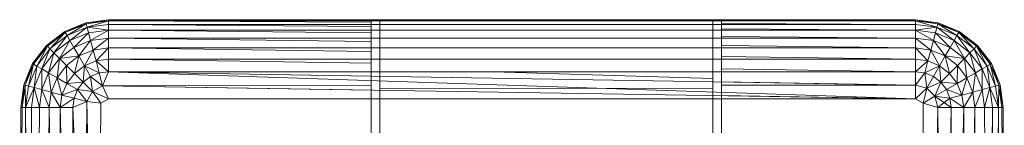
# Model space of a CAD drawing. Header units: metres. Extents: x 391.1 to 427.5, y 12.8 to 28.4.
# Tile 146 of 234: x 407.0118 to 407.1766, y 27.508 to 27.5256. Entities that reach past the tile are written whole.
import ezdxf

# ---------------------------------------------------------------- set-up
doc = ezdxf.new("R2010")
doc.units = ezdxf.units.M
doc.layers.add('A-DETL-____-MBND', color=7, linetype='Continuous', lineweight=18)

# ---------------------------------------------------------------- blocks, each defined once
blk = doc.blocks.new('Family - Inodor PA-152420-03_ENLLUMENAT_P0A')
at = {"layer": 'A-DETL-____-MBND', "color": 253, "true_color": 0xaaaaaa}
for p, q in [((0.56991, 0.40094), (0.57344, 0.40241)), ((0.56991, 0.40094), (0.57344, 0.40241)), ((0.56991, 0.40094), (0.57344, 0.40241)), ((0.57344, 0.40241), (0.56991, 0.40094)), ((0.57349, 0.40221), (0.56991, 0.40094)), ((0.57349, 0.40221), (0.56991, 0.40094)), ((0.57349, 0.40221), (0.57001, 0.40077)), ((0.57349, 0.40221), (0.57001, 0.40077)), ((0.57349, 0.40221), (0.57001, 0.40077)), ((0.57349, 0.40221), (0.57031, 0.40025)), ((0.57349, 0.40221), (0.57031, 0.40025)), ((0.57344, 0.40241), (0.57723, 0.40291)), ((0.57344, 0.40241), (0.57723, 0.40291)), ((0.57344, 0.40241), (0.57723, 0.40291)), ((0.57723, 0.40291), (0.57344, 0.40241)), ((0.57349, 0.40221), (0.57344, 0.40241)), ((0.57349, 0.40221), (0.57344, 0.40241)), ((0.57344, 0.40241), (0.57349, 0.40221)), ((0.57723, 0.40291), (0.57349, 0.40221)), ((0.57723, 0.40291), (0.57349, 0.40221)), ((0.57723, 0.40271), (0.57349, 0.40221)), ((0.57723, 0.40271), (0.57349, 0.40221)), ((0.57723, 0.40271), (0.57349, 0.40221)), ((0.57365, 0.40164), (0.57349, 0.40221)), ((0.57365, 0.40164), (0.57349, 0.40221)), ((0.57349, 0.40221), (0.57365, 0.40164)), ((0.57723, 0.40271), (0.57365, 0.40164)), ((0.57723, 0.40271), (0.57365, 0.40164)), ((0.57723, 0.40211), (0.57365, 0.40164)), ((0.57723, 0.40211), (0.57365, 0.40164)), ((0.57723, 0.40211), (0.57365, 0.40164)), ((0.57723, 0.40291), (0.71226, 0.40291)), ((0.57723, 0.40271), (0.57723, 0.40291)), ((0.57723, 0.40291), (0.71226, 0.40291)), ((0.57723, 0.40291), (0.71226, 0.40291)), ((0.71226, 0.40291), (0.57723, 0.40291)), ((0.62119, 0.40284), (0.57723, 0.40291)), ((0.57723, 0.40271), (0.57723, 0.40291)), ((0.62119, 0.40284), (0.57723, 0.40291)), ((0.57723, 0.40291), (0.57723, 0.40271)), ((0.71226, 0.40271), (0.57723, 0.40271)), ((0.57723, 0.40211), (0.57723, 0.40271)), ((0.62119, 0.40271), (0.57723, 0.40271)), ((0.62119, 0.40251), (0.57723, 0.40271)), ((0.57723, 0.40271), (0.62119, 0.40271)), ((0.57723, 0.40211), (0.57723, 0.40271)), ((0.62119, 0.40251), (0.57723, 0.40271)), ((0.57723, 0.40271), (0.57723, 0.40211)), ((0.71226, 0.40211), (0.57723, 0.40211)), ((0.57723, 0.40211), (0.57723, 0.40114)), ((0.62119, 0.40211), (0.57723, 0.40211)), ((0.62119, 0.40179), (0.57723, 0.40211)), ((0.57723, 0.40211), (0.62119, 0.40211)), ((0.57723, 0.40211), (0.57723, 0.40114)), ((0.57723, 0.40114), (0.57723, 0.40211)), ((0.62119, 0.40179), (0.57723, 0.40211)), ((0.62119, 0.4029), (0.67979, 0.4029)), ((0.62119, 0.4029), (0.62119, 0.40284)), ((0.62119, 0.40271), (0.62119, 0.40284)), ((0.62119, 0.40251), (0.62119, 0.40271)), ((0.62119, 0.40211), (0.62119, 0.40251)), ((0.62119, 0.40179), (0.62119, 0.40211)), ((0.62265, 0.40271), (0.62265, 0.40281)), ((0.62265, 0.40281), (0.62265, 0.33079)), ((0.62265, 0.40281), (0.67833, 0.40281)), ((0.62265, 0.40211), (0.62265, 0.40271)), ((0.67833, 0.40271), (0.62265, 0.40271)), ((0.62265, 0.40114), (0.62265, 0.40211)), ((0.67833, 0.40211), (0.62265, 0.40211)), ((0.67833, 0.33079), (0.67833, 0.40281)), ((0.67833, 0.40281), (0.67833, 0.40271)), ((0.67833, 0.40271), (0.67833, 0.40211)), ((0.67833, 0.40211), (0.67833, 0.40114)), ((0.67979, 0.4029), (0.67979, 0.40275)), ((0.71226, 0.40271), (0.67979, 0.40275)), ((0.67979, 0.40275), (0.71226, 0.40271)), ((0.67979, 0.40275), (0.67979, 0.40271)), ((0.71226, 0.40271), (0.67979, 0.40271)), ((0.67979, 0.40271), (0.71226, 0.40271)), ((0.67979, 0.40271), (0.67979, 0.40225)), ((0.67979, 0.40225), (0.71226, 0.40211)), ((0.67979, 0.40225), (0.71226, 0.40211)), ((0.67979, 0.40225), (0.67979, 0.40211)), ((0.71226, 0.40211), (0.67979, 0.40211)), ((0.67979, 0.40211), (0.71226, 0.40211)), ((0.67979, 0.40211), (0.67979, 0.40137)), ((0.71226, 0.40291), (0.71226, 0.40271)), ((0.71226, 0.40291), (0.71605, 0.40241)), ((0.71226, 0.40291), (0.71605, 0.40241)), ((0.71226, 0.40291), (0.71605, 0.40241)), ((0.71226, 0.40291), (0.71226, 0.40271)), ((0.71226, 0.40291), (0.716, 0.40221)), ((0.71226, 0.40291), (0.71226, 0.40271)), ((0.71226, 0.40291), (0.71605, 0.40241)), ((0.71226, 0.40291), (0.716, 0.40221)), ((0.716, 0.40221), (0.71226, 0.40271)), ((0.71226, 0.40271), (0.71226, 0.40211)), ((0.716, 0.40221), (0.71226, 0.40271)), ((0.71226, 0.40271), (0.71226, 0.40211)), ((0.71226, 0.40271), (0.716, 0.40221)), ((0.71226, 0.40271), (0.71584, 0.40164)), ((0.71226, 0.40271), (0.71584, 0.40164)), ((0.71226, 0.40271), (0.71226, 0.40211)), ((0.71584, 0.40164), (0.71226, 0.40211)), ((0.71226, 0.40211), (0.71226, 0.40114)), ((0.71584, 0.40164), (0.71226, 0.40211)), ((0.71226, 0.40211), (0.71226, 0.40114)), ((0.71226, 0.40211), (0.71584, 0.40164)), ((0.71226, 0.40211), (0.71226, 0.40114)), ((0.716, 0.40221), (0.71584, 0.40164)), ((0.716, 0.40221), (0.71584, 0.40164)), ((0.716, 0.40221), (0.71584, 0.40164)), ((0.71605, 0.40241), (0.716, 0.40221)), ((0.71605, 0.40241), (0.716, 0.40221)), ((0.71605, 0.40241), (0.716, 0.40221)), ((0.71948, 0.40077), (0.716, 0.40221)), ((0.71958, 0.40094), (0.716, 0.40221)), ((0.716, 0.40221), (0.71918, 0.40025)), ((0.716, 0.40221), (0.71958, 0.40094)), ((0.716, 0.40221), (0.71948, 0.40077)), ((0.716, 0.40221), (0.71948, 0.40077)), ((0.716, 0.40221), (0.71918, 0.40025)), ((0.71605, 0.40241), (0.71958, 0.40094)), ((0.71605, 0.40241), (0.71958, 0.40094)), ((0.71605, 0.40241), (0.71958, 0.40094)), ((0.71605, 0.40241), (0.71958, 0.40094)), ((0.56687, 0.39862), (0.56991, 0.40094)), ((0.56687, 0.39862), (0.56991, 0.40094)), ((0.56687, 0.39862), (0.56991, 0.40094)), ((0.56991, 0.40094), (0.56687, 0.39862)), ((0.57001, 0.40077), (0.56687, 0.39862)), ((0.57001, 0.40077), (0.56687, 0.39862)), ((0.57001, 0.40077), (0.56702, 0.39847)), ((0.57001, 0.40077), (0.56702, 0.39847)), ((0.57001, 0.40077), (0.56702, 0.39847)), ((0.57001, 0.40077), (0.56744, 0.39805)), ((0.57001, 0.40077), (0.56744, 0.39805)), ((0.57001, 0.40077), (0.56991, 0.40094)), ((0.57001, 0.40077), (0.56991, 0.40094)), ((0.56991, 0.40094), (0.57001, 0.40077)), ((0.57031, 0.40025), (0.57001, 0.40077)), ((0.57031, 0.40025), (0.57001, 0.40077)), ((0.57001, 0.40077), (0.57031, 0.40025)), ((0.57365, 0.40164), (0.57031, 0.40025)), ((0.57365, 0.40164), (0.57031, 0.40025)), ((0.57365, 0.40164), (0.57031, 0.40025)), ((0.57365, 0.40164), (0.57079, 0.39941)), ((0.57365, 0.40164), (0.57079, 0.39941)), ((0.5739, 0.4007), (0.57079, 0.39941)), ((0.5739, 0.4007), (0.57079, 0.39941)), ((0.5739, 0.4007), (0.57079, 0.39941)), ((0.5739, 0.4007), (0.57145, 0.39827)), ((0.5739, 0.4007), (0.57145, 0.39827)), ((0.5739, 0.4007), (0.57365, 0.40164)), ((0.57723, 0.40114), (0.57365, 0.40164)), ((0.57365, 0.40164), (0.57723, 0.40114)), ((0.57365, 0.40164), (0.5739, 0.4007)), ((0.57365, 0.40164), (0.5739, 0.4007)), ((0.57723, 0.40114), (0.5739, 0.4007)), ((0.57723, 0.40114), (0.5739, 0.4007)), ((0.57723, 0.40114), (0.5739, 0.4007)), ((0.57424, 0.39942), (0.5739, 0.4007)), ((0.57424, 0.39942), (0.5739, 0.4007)), ((0.5739, 0.4007), (0.57424, 0.39942)), ((0.57723, 0.40114), (0.57424, 0.39942)), ((0.57723, 0.40114), (0.57424, 0.39942)), ((0.71226, 0.40114), (0.57723, 0.40114)), ((0.57723, 0.39982), (0.57723, 0.40114)), ((0.62119, 0.40114), (0.57723, 0.40114)), ((0.62119, 0.40071), (0.57723, 0.40114)), ((0.57723, 0.40114), (0.62119, 0.40114)), ((0.57723, 0.39982), (0.57723, 0.40114)), ((0.62119, 0.40071), (0.57723, 0.40114)), ((0.57723, 0.40114), (0.57723, 0.39982)), ((0.62119, 0.40114), (0.62119, 0.40179)), ((0.62119, 0.40071), (0.62119, 0.40114)), ((0.62119, 0.39982), (0.62119, 0.40071)), ((0.62265, 0.39982), (0.62265, 0.40114)), ((0.67833, 0.40114), (0.62265, 0.40114)), ((0.67833, 0.40114), (0.67833, 0.39982)), ((0.67979, 0.40137), (0.71226, 0.40114)), ((0.67979, 0.40137), (0.71226, 0.40114)), ((0.67979, 0.40137), (0.67979, 0.40114)), ((0.71226, 0.40114), (0.67979, 0.40114)), ((0.67979, 0.40114), (0.71226, 0.40114)), ((0.67979, 0.40114), (0.67979, 0.40013)), ((0.71584, 0.40164), (0.71226, 0.40114)), ((0.71584, 0.40164), (0.71226, 0.40114)), ((0.71559, 0.4007), (0.71226, 0.40114)), ((0.71226, 0.40114), (0.71226, 0.39982)), ((0.71559, 0.4007), (0.71226, 0.40114)), ((0.71226, 0.40114), (0.71226, 0.39982)), ((0.71226, 0.40114), (0.71559, 0.4007)), ((0.71226, 0.40114), (0.71525, 0.39942)), ((0.71226, 0.40114), (0.71525, 0.39942)), ((0.71226, 0.40114), (0.71226, 0.39982)), ((0.71559, 0.4007), (0.71525, 0.39942)), ((0.71559, 0.4007), (0.71525, 0.39942)), ((0.71559, 0.4007), (0.71525, 0.39942)), ((0.71584, 0.40164), (0.71559, 0.4007)), ((0.71584, 0.40164), (0.71559, 0.4007)), ((0.71584, 0.40164), (0.71559, 0.4007)), ((0.7187, 0.39941), (0.71559, 0.4007)), ((0.7187, 0.39941), (0.71559, 0.4007)), ((0.71559, 0.4007), (0.71804, 0.39827)), ((0.71559, 0.4007), (0.7187, 0.39941)), ((0.71559, 0.4007), (0.71804, 0.39827)), ((0.71918, 0.40025), (0.71584, 0.40164)), ((0.71918, 0.40025), (0.71584, 0.40164)), ((0.71584, 0.40164), (0.7187, 0.39941)), ((0.71584, 0.40164), (0.71918, 0.40025)), ((0.71584, 0.40164), (0.7187, 0.39941)), ((0.71948, 0.40077), (0.71918, 0.40025)), ((0.71948, 0.40077), (0.71918, 0.40025)), ((0.71948, 0.40077), (0.71918, 0.40025)), ((0.71958, 0.40094), (0.71948, 0.40077)), ((0.71958, 0.40094), (0.71948, 0.40077)), ((0.71958, 0.40094), (0.71948, 0.40077)), ((0.72247, 0.39847), (0.71948, 0.40077)), ((0.72262, 0.39862), (0.71948, 0.40077)), ((0.71948, 0.40077), (0.72205, 0.39805)), ((0.71948, 0.40077), (0.72262, 0.39862)), ((0.71948, 0.40077), (0.72247, 0.39847)), ((0.71948, 0.40077), (0.72247, 0.39847)), ((0.71948, 0.40077), (0.72205, 0.39805)), ((0.71958, 0.40094), (0.72262, 0.39862)), ((0.71958, 0.40094), (0.72262, 0.39862)), ((0.71958, 0.40094), (0.72262, 0.39862)), ((0.71958, 0.40094), (0.72262, 0.39862)), ((0.57031, 0.40025), (0.56744, 0.39805)), ((0.57031, 0.40025), (0.56744, 0.39805)), ((0.57031, 0.40025), (0.56744, 0.39805)), ((0.57031, 0.40025), (0.56812, 0.39736)), ((0.57031, 0.40025), (0.56812, 0.39736)), ((0.57079, 0.39941), (0.56812, 0.39736)), ((0.57079, 0.39941), (0.56812, 0.39736)), ((0.57079, 0.39941), (0.56812, 0.39736)), ((0.57079, 0.39941), (0.56906, 0.39643)), ((0.57079, 0.39941), (0.56906, 0.39643)), ((0.57079, 0.39941), (0.57031, 0.40025)), ((0.57079, 0.39941), (0.57031, 0.40025)), ((0.57031, 0.40025), (0.57079, 0.39941)), ((0.57145, 0.39827), (0.57079, 0.39941)), ((0.57145, 0.39827), (0.57079, 0.39941)), ((0.57079, 0.39941), (0.57145, 0.39827)), ((0.57424, 0.39942), (0.57145, 0.39827)), ((0.57424, 0.39942), (0.57145, 0.39827)), ((0.57424, 0.39942), (0.57145, 0.39827)), ((0.57424, 0.39942), (0.57227, 0.39686)), ((0.57424, 0.39942), (0.57227, 0.39686)), ((0.57723, 0.39982), (0.57424, 0.39942)), ((0.57723, 0.39982), (0.57424, 0.39942)), ((0.57723, 0.39982), (0.57424, 0.39942)), ((0.57466, 0.39785), (0.57424, 0.39942)), ((0.57466, 0.39785), (0.57424, 0.39942)), ((0.57424, 0.39942), (0.57466, 0.39785)), ((0.57723, 0.39982), (0.57466, 0.39785)), ((0.57723, 0.39982), (0.57466, 0.39785)), ((0.71226, 0.39982), (0.57723, 0.39982)), ((0.57723, 0.39819), (0.57723, 0.39982)), ((0.62119, 0.39982), (0.57723, 0.39982)), ((0.62119, 0.39929), (0.57723, 0.39982)), ((0.57723, 0.39982), (0.62119, 0.39982)), ((0.57723, 0.39819), (0.57723, 0.39982)), ((0.62119, 0.39929), (0.57723, 0.39982)), ((0.57723, 0.39982), (0.57723, 0.39819)), ((0.62119, 0.39929), (0.62119, 0.39982)), ((0.62119, 0.39819), (0.62119, 0.39929)), ((0.62265, 0.39819), (0.62265, 0.39982)), ((0.67833, 0.39982), (0.62265, 0.39982)), ((0.67833, 0.39982), (0.67833, 0.39819)), ((0.67979, 0.40013), (0.71226, 0.39982)), ((0.67979, 0.40013), (0.71226, 0.39982)), ((0.67979, 0.40013), (0.67979, 0.39982)), ((0.71226, 0.39982), (0.67979, 0.39982)), ((0.67979, 0.39982), (0.71226, 0.39982)), ((0.67979, 0.39982), (0.67979, 0.39858)), ((0.71525, 0.39942), (0.71226, 0.39982)), ((0.71226, 0.39982), (0.71226, 0.39819)), ((0.71525, 0.39942), (0.71226, 0.39982)), ((0.71226, 0.39982), (0.71226, 0.39819)), ((0.71226, 0.39982), (0.71525, 0.39942)), ((0.71226, 0.39982), (0.71483, 0.39785)), ((0.71226, 0.39982), (0.71483, 0.39785)), ((0.71226, 0.39982), (0.71226, 0.39819)), ((0.71525, 0.39942), (0.71483, 0.39785)), ((0.71525, 0.39942), (0.71483, 0.39785)), ((0.71525, 0.39942), (0.71483, 0.39785)), ((0.71804, 0.39827), (0.71525, 0.39942)), ((0.71804, 0.39827), (0.71525, 0.39942)), ((0.71525, 0.39942), (0.71804, 0.39827)), ((0.71525, 0.39942), (0.71722, 0.39686)), ((0.71525, 0.39942), (0.71722, 0.39686)), ((0.7187, 0.39941), (0.71804, 0.39827)), ((0.7187, 0.39941), (0.71804, 0.39827)), ((0.7187, 0.39941), (0.71804, 0.39827)), ((0.71918, 0.40025), (0.7187, 0.39941)), ((0.71918, 0.40025), (0.7187, 0.39941)), ((0.71918, 0.40025), (0.7187, 0.39941)), ((0.72136, 0.39736), (0.7187, 0.39941)), ((0.72136, 0.39736), (0.7187, 0.39941)), ((0.7187, 0.39941), (0.72043, 0.39643)), ((0.7187, 0.39941), (0.72136, 0.39736)), ((0.7187, 0.39941), (0.72043, 0.39643)), ((0.72205, 0.39805), (0.71918, 0.40025)), ((0.72205, 0.39805), (0.71918, 0.40025)), ((0.71918, 0.40025), (0.72136, 0.39736)), ((0.71918, 0.40025), (0.72205, 0.39805)), ((0.71918, 0.40025), (0.72136, 0.39736)), ((0.56455, 0.39558), (0.56687, 0.39862)), ((0.56455, 0.39558), (0.56687, 0.39862)), ((0.56455, 0.39558), (0.56687, 0.39862)), ((0.56687, 0.39862), (0.56455, 0.39558)), ((0.56687, 0.39862), (0.56472, 0.39548)), ((0.56687, 0.39862), (0.56472, 0.39548)), ((0.56702, 0.39847), (0.56472, 0.39548)), ((0.56702, 0.39847), (0.56472, 0.39548)), ((0.56702, 0.39847), (0.56472, 0.39548)), ((0.56702, 0.39847), (0.56524, 0.39518)), ((0.56702, 0.39847), (0.56524, 0.39518)), ((0.56744, 0.39805), (0.56524, 0.39518)), ((0.56744, 0.39805), (0.56524, 0.39518)), ((0.56744, 0.39805), (0.56524, 0.39518)), ((0.56744, 0.39805), (0.56608, 0.3947)), ((0.56744, 0.39805), (0.56608, 0.3947)), ((0.56812, 0.39736), (0.56608, 0.3947)), ((0.56812, 0.39736), (0.56608, 0.3947)), ((0.56812, 0.39736), (0.56608, 0.3947)), ((0.56702, 0.39847), (0.56687, 0.39862)), ((0.56702, 0.39847), (0.56687, 0.39862)), ((0.56687, 0.39862), (0.56702, 0.39847)), ((0.56744, 0.39805), (0.56702, 0.39847)), ((0.56744, 0.39805), (0.56702, 0.39847)), ((0.56702, 0.39847), (0.56744, 0.39805)), ((0.56812, 0.39736), (0.56722, 0.39404)), ((0.56812, 0.39736), (0.56722, 0.39404)), ((0.56812, 0.39736), (0.56744, 0.39805)), ((0.56812, 0.39736), (0.56744, 0.39805)), ((0.56744, 0.39805), (0.56812, 0.39736)), ((0.56906, 0.39643), (0.56812, 0.39736)), ((0.56906, 0.39643), (0.56812, 0.39736)), ((0.56812, 0.39736), (0.56906, 0.39643)), ((0.57145, 0.39827), (0.56906, 0.39643)), ((0.57145, 0.39827), (0.56906, 0.39643)), ((0.57145, 0.39827), (0.56906, 0.39643)), ((0.57227, 0.39686), (0.57145, 0.39827)), ((0.57227, 0.39686), (0.57145, 0.39827)), ((0.57145, 0.39827), (0.57227, 0.39686)), ((0.57466, 0.39785), (0.57227, 0.39686)), ((0.57466, 0.39785), (0.57227, 0.39686)), ((0.57466, 0.39785), (0.57227, 0.39686)), ((0.57466, 0.39785), (0.57321, 0.39523)), ((0.57466, 0.39785), (0.57321, 0.39523)), ((0.57723, 0.39819), (0.57466, 0.39785)), ((0.57723, 0.39819), (0.57466, 0.39785)), ((0.57723, 0.39819), (0.57466, 0.39785)), ((0.57515, 0.39603), (0.57466, 0.39785)), ((0.57515, 0.39603), (0.57466, 0.39785)), ((0.57466, 0.39785), (0.57515, 0.39603)), ((0.57723, 0.39819), (0.57515, 0.39603)), ((0.57723, 0.39819), (0.57515, 0.39603)), ((0.71226, 0.39819), (0.57723, 0.39819)), ((0.57723, 0.39631), (0.57723, 0.39819)), ((0.62119, 0.39819), (0.57723, 0.39819)), ((0.62119, 0.39758), (0.57723, 0.39819)), ((0.57723, 0.39819), (0.62119, 0.39819)), ((0.57723, 0.39631), (0.57723, 0.39819)), ((0.62119, 0.39758), (0.57723, 0.39819)), ((0.57723, 0.39819), (0.57723, 0.39631)), ((0.62119, 0.39758), (0.62119, 0.39819)), ((0.62119, 0.39631), (0.62119, 0.39758)), ((0.62265, 0.39631), (0.62265, 0.39819)), ((0.67833, 0.39819), (0.62265, 0.39819)), ((0.67833, 0.39819), (0.67833, 0.39631)), ((0.67979, 0.39858), (0.71226, 0.39819)), ((0.67979, 0.39858), (0.71226, 0.39819)), ((0.67979, 0.39858), (0.67979, 0.39819)), ((0.71226, 0.39819), (0.67979, 0.39819)), ((0.67979, 0.39819), (0.71226, 0.39819)), ((0.67979, 0.39819), (0.67979, 0.39676)), ((0.71483, 0.39785), (0.71226, 0.39819)), ((0.71226, 0.39819), (0.71226, 0.39631)), ((0.71483, 0.39785), (0.71226, 0.39819)), ((0.71226, 0.39819), (0.71226, 0.39631)), ((0.71226, 0.39819), (0.71483, 0.39785)), ((0.71226, 0.39819), (0.71434, 0.39603)), ((0.71226, 0.39819), (0.71434, 0.39603)), ((0.71226, 0.39819), (0.71226, 0.39631)), ((0.71483, 0.39785), (0.71434, 0.39603)), ((0.71483, 0.39785), (0.71434, 0.39603)), ((0.71483, 0.39785), (0.71434, 0.39603)), ((0.71722, 0.39686), (0.71483, 0.39785)), ((0.71722, 0.39686), (0.71483, 0.39785)), ((0.71483, 0.39785), (0.71722, 0.39686)), ((0.71483, 0.39785), (0.71628, 0.39523)), ((0.71483, 0.39785), (0.71628, 0.39523)), ((0.71804, 0.39827), (0.71722, 0.39686)), ((0.71804, 0.39827), (0.71722, 0.39686)), ((0.71804, 0.39827), (0.71722, 0.39686)), ((0.72043, 0.39643), (0.71804, 0.39827)), ((0.72043, 0.39643), (0.71804, 0.39827)), ((0.71804, 0.39827), (0.72043, 0.39643)), ((0.72136, 0.39736), (0.72043, 0.39643)), ((0.72136, 0.39736), (0.72043, 0.39643)), ((0.72136, 0.39736), (0.72043, 0.39643)), ((0.72205, 0.39805), (0.72136, 0.39736)), ((0.72205, 0.39805), (0.72136, 0.39736)), ((0.72205, 0.39805), (0.72136, 0.39736)), ((0.72341, 0.3947), (0.72136, 0.39736)), ((0.72341, 0.3947), (0.72136, 0.39736)), ((0.72136, 0.39736), (0.72227, 0.39404)), ((0.72136, 0.39736), (0.72341, 0.3947)), ((0.72136, 0.39736), (0.72227, 0.39404)), ((0.72247, 0.39847), (0.72205, 0.39805)), ((0.72247, 0.39847), (0.72205, 0.39805)), ((0.72247, 0.39847), (0.72205, 0.39805)), ((0.72425, 0.39518), (0.72205, 0.39805)), ((0.72425, 0.39518), (0.72205, 0.39805)), ((0.72205, 0.39805), (0.72341, 0.3947)), ((0.72205, 0.39805), (0.72425, 0.39518)), ((0.72205, 0.39805), (0.72341, 0.3947)), ((0.72262, 0.39862), (0.72247, 0.39847)), ((0.72262, 0.39862), (0.72247, 0.39847)), ((0.72262, 0.39862), (0.72247, 0.39847)), ((0.72477, 0.39548), (0.72247, 0.39847)), ((0.72477, 0.39548), (0.72247, 0.39847)), ((0.72247, 0.39847), (0.72425, 0.39518)), ((0.72247, 0.39847), (0.72477, 0.39548)), ((0.72247, 0.39847), (0.72425, 0.39518)), ((0.72262, 0.39862), (0.72494, 0.39558)), ((0.72262, 0.39862), (0.72494, 0.39558)), ((0.72262, 0.39862), (0.72494, 0.39558)), ((0.72262, 0.39862), (0.72477, 0.39548)), ((0.72262, 0.39862), (0.72494, 0.39558)), ((0.72262, 0.39862), (0.72477, 0.39548)), ((0.56308, 0.39205), (0.56455, 0.39558)), ((0.56308, 0.39205), (0.56455, 0.39558)), ((0.56308, 0.39205), (0.56455, 0.39558)), ((0.56455, 0.39558), (0.56308, 0.39205)), ((0.56455, 0.39558), (0.56328, 0.392)), ((0.56455, 0.39558), (0.56328, 0.392)), ((0.56472, 0.39548), (0.56328, 0.392)), ((0.56472, 0.39548), (0.56328, 0.392)), ((0.56472, 0.39548), (0.56328, 0.392)), ((0.56472, 0.39548), (0.56385, 0.39184)), ((0.56472, 0.39548), (0.56385, 0.39184)), ((0.56472, 0.39548), (0.56455, 0.39558)), ((0.56472, 0.39548), (0.56455, 0.39558)), ((0.56455, 0.39558), (0.56472, 0.39548)), ((0.56524, 0.39518), (0.56472, 0.39548)), ((0.56524, 0.39518), (0.56472, 0.39548)), ((0.56472, 0.39548), (0.56524, 0.39518)), ((0.56906, 0.39643), (0.56722, 0.39404)), ((0.56906, 0.39643), (0.56722, 0.39404)), ((0.56906, 0.39643), (0.56722, 0.39404)), ((0.56906, 0.39643), (0.56863, 0.39322)), ((0.56906, 0.39643), (0.56863, 0.39322)), ((0.57227, 0.39686), (0.56906, 0.39643)), ((0.57227, 0.39686), (0.56906, 0.39643)), ((0.57021, 0.39528), (0.56906, 0.39643)), ((0.57021, 0.39528), (0.56906, 0.39643)), ((0.56906, 0.39643), (0.57021, 0.39528)), ((0.57227, 0.39686), (0.57021, 0.39528)), ((0.57227, 0.39686), (0.57021, 0.39528)), ((0.57227, 0.39686), (0.57021, 0.39528)), ((0.57227, 0.39686), (0.57154, 0.39395)), ((0.57227, 0.39686), (0.57154, 0.39395)), ((0.57321, 0.39523), (0.57227, 0.39686)), ((0.57321, 0.39523), (0.57227, 0.39686)), ((0.57227, 0.39686), (0.57321, 0.39523)), ((0.57515, 0.39603), (0.57321, 0.39523)), ((0.57515, 0.39603), (0.57321, 0.39523)), ((0.57515, 0.39603), (0.57321, 0.39523)), ((0.57723, 0.39631), (0.57515, 0.39603)), ((0.57723, 0.39631), (0.57515, 0.39603)), ((0.57723, 0.39631), (0.57515, 0.39603)), ((0.57515, 0.39603), (0.57569, 0.39402)), ((0.57723, 0.39423), (0.57515, 0.39603)), ((0.57515, 0.39603), (0.57569, 0.39402)), ((0.57515, 0.39603), (0.57723, 0.39423)), ((0.57515, 0.39603), (0.57569, 0.39402)), ((0.71226, 0.39631), (0.57723, 0.39631)), ((0.57723, 0.39631), (0.57723, 0.39423)), ((0.62119, 0.39631), (0.57723, 0.39631)), ((0.62119, 0.39563), (0.57723, 0.39631)), ((0.57723, 0.39631), (0.62119, 0.39631)), ((0.57723, 0.39631), (0.57723, 0.39423)), ((0.57723, 0.39423), (0.57723, 0.39631)), ((0.62119, 0.39563), (0.57723, 0.39631)), ((0.62119, 0.39563), (0.62119, 0.39631)), ((0.62119, 0.39423), (0.62119, 0.39563)), ((0.62265, 0.39424), (0.62265, 0.39631)), ((0.67833, 0.39631), (0.62265, 0.39631)), ((0.67833, 0.39631), (0.67833, 0.39423)), ((0.67979, 0.39676), (0.71226, 0.39631)), ((0.67979, 0.39676), (0.71226, 0.39631)), ((0.67979, 0.39676), (0.67979, 0.39631)), ((0.71226, 0.39631), (0.67979, 0.39631)), ((0.67979, 0.39631), (0.71226, 0.39631)), ((0.67979, 0.39631), (0.67979, 0.39473)), ((0.71434, 0.39603), (0.71226, 0.39631)), ((0.71226, 0.39631), (0.71226, 0.39423)), ((0.71434, 0.39603), (0.71226, 0.39631)), ((0.71226, 0.39631), (0.71226, 0.39423)), ((0.71226, 0.39631), (0.71434, 0.39603)), ((0.71226, 0.39631), (0.71226, 0.39423)), ((0.71434, 0.39603), (0.71226, 0.39423)), ((0.71434, 0.39603), (0.71226, 0.39423)), ((0.7138, 0.39402), (0.71434, 0.39603)), ((0.71434, 0.39603), (0.7138, 0.39402)), ((0.71434, 0.39603), (0.7138, 0.39402)), ((0.71628, 0.39523), (0.71434, 0.39603)), ((0.71628, 0.39523), (0.71434, 0.39603)), ((0.71434, 0.39603), (0.71628, 0.39523)), ((0.71722, 0.39686), (0.71628, 0.39523)), ((0.71722, 0.39686), (0.71628, 0.39523)), ((0.71722, 0.39686), (0.71628, 0.39523)), ((0.71928, 0.39528), (0.71722, 0.39686)), ((0.72043, 0.39643), (0.71722, 0.39686)), ((0.71722, 0.39686), (0.72043, 0.39643)), ((0.71722, 0.39686), (0.71928, 0.39528)), ((0.71722, 0.39686), (0.71928, 0.39528)), ((0.71722, 0.39686), (0.71795, 0.39395)), ((0.71722, 0.39686), (0.71795, 0.39395)), ((0.72043, 0.39643), (0.71928, 0.39528)), ((0.72043, 0.39643), (0.71928, 0.39528)), ((0.72043, 0.39643), (0.71928, 0.39528)), ((0.72227, 0.39404), (0.72043, 0.39643)), ((0.72227, 0.39404), (0.72043, 0.39643)), ((0.72043, 0.39643), (0.72086, 0.39322)), ((0.72043, 0.39643), (0.72227, 0.39404)), ((0.72043, 0.39643), (0.72086, 0.39322)), ((0.72477, 0.39548), (0.72425, 0.39518)), ((0.72477, 0.39548), (0.72425, 0.39518)), ((0.72477, 0.39548), (0.72425, 0.39518)), ((0.72494, 0.39558), (0.72477, 0.39548)), ((0.72494, 0.39558), (0.72477, 0.39548)), ((0.72494, 0.39558), (0.72477, 0.39548)), ((0.72621, 0.392), (0.72477, 0.39548)), ((0.72621, 0.392), (0.72477, 0.39548)), ((0.72477, 0.39548), (0.72564, 0.39184)), ((0.72477, 0.39548), (0.72621, 0.392)), ((0.72477, 0.39548), (0.72564, 0.39184)), ((0.72494, 0.39558), (0.72641, 0.39205)), ((0.72494, 0.39558), (0.72641, 0.39205)), ((0.72494, 0.39558), (0.72641, 0.39205)), ((0.72494, 0.39558), (0.72621, 0.392)), ((0.72494, 0.39558), (0.72641, 0.39205)), ((0.72494, 0.39558), (0.72621, 0.392)), ((0.56524, 0.39518), (0.56385, 0.39184)), ((0.56524, 0.39518), (0.56385, 0.39184)), ((0.56524, 0.39518), (0.56385, 0.39184)), ((0.56524, 0.39518), (0.56479, 0.39159)), ((0.56524, 0.39518), (0.56479, 0.39159)), ((0.56608, 0.3947), (0.56479, 0.39159)), ((0.56608, 0.3947), (0.56479, 0.39159)), ((0.56608, 0.3947), (0.56479, 0.39159)), ((0.56608, 0.3947), (0.56524, 0.39518)), ((0.56608, 0.3947), (0.56524, 0.39518)), ((0.56524, 0.39518), (0.56608, 0.3947)), ((0.56608, 0.3947), (0.56607, 0.39125)), ((0.56608, 0.3947), (0.56607, 0.39125)), ((0.56722, 0.39404), (0.56607, 0.39125)), ((0.56722, 0.39404), (0.56607, 0.39125)), ((0.56722, 0.39404), (0.56607, 0.39125)), ((0.56722, 0.39404), (0.56608, 0.3947)), ((0.56722, 0.39404), (0.56608, 0.3947)), ((0.56608, 0.3947), (0.56722, 0.39404)), ((0.56863, 0.39322), (0.56722, 0.39404)), ((0.56863, 0.39322), (0.56722, 0.39404)), ((0.56722, 0.39404), (0.56863, 0.39322)), ((0.56722, 0.39404), (0.56764, 0.39083)), ((0.56722, 0.39404), (0.56764, 0.39083)), ((0.57021, 0.39528), (0.56863, 0.39322)), ((0.57021, 0.39528), (0.56863, 0.39322)), ((0.57021, 0.39528), (0.56863, 0.39322)), ((0.57154, 0.39395), (0.57021, 0.39528)), ((0.57154, 0.39395), (0.57021, 0.39528)), ((0.57021, 0.39528), (0.57154, 0.39395)), ((0.57021, 0.39528), (0.57026, 0.39228)), ((0.57021, 0.39528), (0.57026, 0.39228)), ((0.57154, 0.39395), (0.57026, 0.39228)), ((0.57154, 0.39395), (0.57026, 0.39228)), ((0.57154, 0.39395), (0.57026, 0.39228)), ((0.57321, 0.39523), (0.57154, 0.39395)), ((0.57321, 0.39523), (0.57154, 0.39395)), ((0.57321, 0.39523), (0.57154, 0.39395)), ((0.57301, 0.39248), (0.57154, 0.39395)), ((0.57301, 0.39248), (0.57154, 0.39395)), ((0.57154, 0.39395), (0.57301, 0.39248)), ((0.57321, 0.39523), (0.57301, 0.39248)), ((0.57321, 0.39523), (0.57301, 0.39248)), ((0.57425, 0.39343), (0.57321, 0.39523)), ((0.57569, 0.39402), (0.57321, 0.39523)), ((0.57321, 0.39523), (0.57569, 0.39402)), ((0.57321, 0.39523), (0.57425, 0.39343)), ((0.57321, 0.39523), (0.57425, 0.39343)), ((0.57569, 0.39402), (0.57425, 0.39343)), ((0.57569, 0.39402), (0.57425, 0.39343)), ((0.57569, 0.39402), (0.57425, 0.39343)), ((0.57723, 0.39423), (0.57569, 0.39402)), ((0.57723, 0.39423), (0.57569, 0.39402)), ((0.57723, 0.39423), (0.57569, 0.39402)), ((0.57626, 0.39188), (0.57569, 0.39402)), ((0.57626, 0.39188), (0.57569, 0.39402)), ((0.57569, 0.39402), (0.57626, 0.39188)), ((0.57723, 0.39423), (0.57626, 0.39188)), ((0.57723, 0.39423), (0.57626, 0.39188)), ((0.57626, 0.39188), (0.57723, 0.39423)), ((0.71226, 0.39423), (0.57723, 0.39423)), ((0.71226, 0.39201), (0.57723, 0.39423)), ((0.71226, 0.38973), (0.57723, 0.39423)), ((0.62119, 0.39423), (0.57723, 0.39423)), ((0.62119, 0.3935), (0.57723, 0.39423)), ((0.57723, 0.39423), (0.62119, 0.39423)), ((0.62119, 0.3935), (0.57723, 0.39423)), ((0.62119, 0.3935), (0.62119, 0.39423)), ((0.62265, 0.39149), (0.62265, 0.39424)), ((0.64166, 0.39423), (0.62265, 0.39424)), ((0.67833, 0.39307), (0.64166, 0.39423)), ((0.67833, 0.39423), (0.64166, 0.39423)), ((0.67833, 0.39423), (0.67833, 0.39307)), ((0.67979, 0.39473), (0.71226, 0.39423)), ((0.67979, 0.39473), (0.71226, 0.39423)), ((0.67979, 0.39473), (0.67979, 0.39423)), ((0.71226, 0.39423), (0.67979, 0.39423)), ((0.67979, 0.39423), (0.71226, 0.39423)), ((0.67979, 0.39423), (0.67979, 0.39254)), ((0.7138, 0.39402), (0.71226, 0.39423)), ((0.71226, 0.39423), (0.71226, 0.39201)), ((0.7138, 0.39402), (0.71226, 0.39423)), ((0.71226, 0.39423), (0.71226, 0.39201)), ((0.71226, 0.39423), (0.7138, 0.39402)), ((0.71226, 0.39423), (0.71226, 0.39201)), ((0.7138, 0.39402), (0.71226, 0.39201)), ((0.7138, 0.39402), (0.71226, 0.39201)), ((0.7138, 0.39402), (0.71226, 0.39201)), ((0.71628, 0.39523), (0.7138, 0.39402)), ((0.71628, 0.39523), (0.7138, 0.39402)), ((0.71524, 0.39343), (0.7138, 0.39402)), ((0.71413, 0.39151), (0.7138, 0.39402)), ((0.71524, 0.39343), (0.7138, 0.39402)), ((0.7138, 0.39402), (0.71524, 0.39343)), ((0.7138, 0.39402), (0.71413, 0.39151)), ((0.7138, 0.39402), (0.71413, 0.39151)), ((0.71628, 0.39523), (0.71524, 0.39343)), ((0.71628, 0.39523), (0.71524, 0.39343)), ((0.71628, 0.39523), (0.71524, 0.39343)), ((0.71795, 0.39395), (0.71628, 0.39523)), ((0.71795, 0.39395), (0.71628, 0.39523)), ((0.71628, 0.39523), (0.71795, 0.39395)), ((0.71628, 0.39523), (0.71648, 0.39248)), ((0.71628, 0.39523), (0.71648, 0.39248)), ((0.71795, 0.39395), (0.71648, 0.39248)), ((0.71795, 0.39395), (0.71648, 0.39248)), ((0.71795, 0.39395), (0.71648, 0.39248)), ((0.71928, 0.39528), (0.71795, 0.39395)), ((0.71928, 0.39528), (0.71795, 0.39395)), ((0.71928, 0.39528), (0.71795, 0.39395)), ((0.71923, 0.39228), (0.71795, 0.39395)), ((0.71923, 0.39228), (0.71795, 0.39395)), ((0.71795, 0.39395), (0.71923, 0.39228)), ((0.71928, 0.39528), (0.71923, 0.39228)), ((0.71928, 0.39528), (0.71923, 0.39228)), ((0.72086, 0.39322), (0.71928, 0.39528)), ((0.72086, 0.39322), (0.71928, 0.39528)), ((0.71928, 0.39528), (0.72086, 0.39322)), ((0.72227, 0.39404), (0.72086, 0.39322)), ((0.72227, 0.39404), (0.72086, 0.39322)), ((0.72227, 0.39404), (0.72086, 0.39322)), ((0.72227, 0.39404), (0.72185, 0.39083)), ((0.72227, 0.39404), (0.72185, 0.39083)), ((0.72341, 0.3947), (0.72227, 0.39404)), ((0.72341, 0.3947), (0.72227, 0.39404)), ((0.72341, 0.3947), (0.72227, 0.39404)), ((0.72342, 0.39125), (0.72227, 0.39404)), ((0.72342, 0.39125), (0.72227, 0.39404)), ((0.72227, 0.39404), (0.72342, 0.39125)), ((0.72425, 0.39518), (0.72341, 0.3947)), ((0.72425, 0.39518), (0.72341, 0.3947)), ((0.72425, 0.39518), (0.72341, 0.3947)), ((0.7247, 0.39159), (0.72341, 0.3947)), ((0.7247, 0.39159), (0.72341, 0.3947)), ((0.72341, 0.3947), (0.72342, 0.39125)), ((0.72341, 0.3947), (0.7247, 0.39159)), ((0.72341, 0.3947), (0.72342, 0.39125)), ((0.72564, 0.39184), (0.72425, 0.39518)), ((0.72564, 0.39184), (0.72425, 0.39518)), ((0.72425, 0.39518), (0.7247, 0.39159)), ((0.72425, 0.39518), (0.72564, 0.39184)), ((0.72425, 0.39518), (0.7247, 0.39159)), ((0.56258, 0.38826), (0.56308, 0.39205)), ((0.56258, 0.38826), (0.56308, 0.39205)), ((0.56258, 0.38826), (0.56308, 0.39205)), ((0.56308, 0.39205), (0.56258, 0.38826)), ((0.56308, 0.39205), (0.56278, 0.38826)), ((0.56308, 0.39205), (0.56278, 0.38826)), ((0.56328, 0.392), (0.56308, 0.39205)), ((0.56328, 0.392), (0.56308, 0.39205)), ((0.56308, 0.39205), (0.56328, 0.392)), ((0.56863, 0.39322), (0.56764, 0.39083)), ((0.56863, 0.39322), (0.56764, 0.39083)), ((0.56863, 0.39322), (0.56764, 0.39083)), ((0.57026, 0.39228), (0.56863, 0.39322)), ((0.57026, 0.39228), (0.56863, 0.39322)), ((0.56863, 0.39322), (0.57026, 0.39228)), ((0.56863, 0.39322), (0.56946, 0.39034)), ((0.56863, 0.39322), (0.56946, 0.39034)), ((0.57026, 0.39228), (0.56946, 0.39034)), ((0.57026, 0.39228), (0.56946, 0.39034)), ((0.57026, 0.39228), (0.56946, 0.39034)), ((0.57301, 0.39248), (0.57026, 0.39228)), ((0.57301, 0.39248), (0.57026, 0.39228)), ((0.57206, 0.39124), (0.57026, 0.39228)), ((0.57206, 0.39124), (0.57026, 0.39228)), ((0.57026, 0.39228), (0.57206, 0.39124)), ((0.57301, 0.39248), (0.57206, 0.39124)), ((0.57301, 0.39248), (0.57206, 0.39124)), ((0.57301, 0.39248), (0.57206, 0.39124)), ((0.57425, 0.39343), (0.57301, 0.39248)), ((0.57425, 0.39343), (0.57301, 0.39248)), ((0.57425, 0.39343), (0.57301, 0.39248)), ((0.57458, 0.39091), (0.57301, 0.39248)), ((0.57458, 0.39091), (0.57301, 0.39248)), ((0.57301, 0.39248), (0.57458, 0.39091)), ((0.57626, 0.39188), (0.57425, 0.39343)), ((0.57425, 0.39343), (0.57458, 0.39091)), ((0.57626, 0.39188), (0.57425, 0.39343)), ((0.57425, 0.39343), (0.57458, 0.39091)), ((0.57425, 0.39343), (0.57626, 0.39188)), ((0.57425, 0.39343), (0.57458, 0.39091)), ((0.62119, 0.39192), (0.62119, 0.3935)), ((0.67833, 0.39307), (0.67833, 0.39144)), ((0.67979, 0.39254), (0.71226, 0.39201)), ((0.67979, 0.39254), (0.71226, 0.39201)), ((0.67979, 0.39254), (0.67979, 0.39198)), ((0.71524, 0.39343), (0.71413, 0.39151)), ((0.71524, 0.39343), (0.71413, 0.39151)), ((0.71524, 0.39343), (0.71413, 0.39151)), ((0.71648, 0.39248), (0.71413, 0.39151)), ((0.71648, 0.39248), (0.71413, 0.39151)), ((0.71648, 0.39248), (0.71413, 0.39151)), ((0.71648, 0.39248), (0.71524, 0.39343)), ((0.71648, 0.39248), (0.71524, 0.39343)), ((0.71524, 0.39343), (0.71648, 0.39248)), ((0.71648, 0.39248), (0.71551, 0.39013)), ((0.71648, 0.39248), (0.71551, 0.39013)), ((0.71648, 0.39248), (0.71551, 0.39013)), ((0.71743, 0.39124), (0.71648, 0.39248)), ((0.71923, 0.39228), (0.71648, 0.39248)), ((0.71648, 0.39248), (0.71923, 0.39228)), ((0.71648, 0.39248), (0.71743, 0.39124)), ((0.71648, 0.39248), (0.71743, 0.39124)), ((0.71923, 0.39228), (0.71743, 0.39124)), ((0.71923, 0.39228), (0.71743, 0.39124)), ((0.71923, 0.39228), (0.71743, 0.39124)), ((0.72086, 0.39322), (0.71923, 0.39228)), ((0.72086, 0.39322), (0.71923, 0.39228)), ((0.72086, 0.39322), (0.71923, 0.39228)), ((0.72003, 0.39034), (0.71923, 0.39228)), ((0.72003, 0.39034), (0.71923, 0.39228)), ((0.71923, 0.39228), (0.72003, 0.39034)), ((0.72086, 0.39322), (0.72003, 0.39034)), ((0.72086, 0.39322), (0.72003, 0.39034)), ((0.72185, 0.39083), (0.72086, 0.39322)), ((0.72185, 0.39083), (0.72086, 0.39322)), ((0.72086, 0.39322), (0.72185, 0.39083)), ((0.72641, 0.39205), (0.72621, 0.392)), ((0.72641, 0.39205), (0.72621, 0.392)), ((0.72641, 0.39205), (0.72621, 0.392)), ((0.72641, 0.39205), (0.72691, 0.38826)), ((0.72641, 0.39205), (0.72691, 0.38826)), ((0.72641, 0.39205), (0.72691, 0.38826)), ((0.72641, 0.39205), (0.72671, 0.38826)), ((0.72641, 0.39205), (0.72691, 0.38826)), ((0.72641, 0.39205), (0.72671, 0.38826)), ((0.56328, 0.392), (0.56278, 0.38826)), ((0.56328, 0.392), (0.56278, 0.38826)), ((0.56328, 0.392), (0.56278, 0.38826)), ((0.56385, 0.39184), (0.56328, 0.392)), ((0.56385, 0.39184), (0.56328, 0.392)), ((0.56328, 0.392), (0.56385, 0.39184)), ((0.56328, 0.392), (0.56338, 0.38826)), ((0.56328, 0.392), (0.56338, 0.38826)), ((0.56385, 0.39184), (0.56338, 0.38826)), ((0.56385, 0.39184), (0.56338, 0.38826)), ((0.56385, 0.39184), (0.56338, 0.38826)), ((0.56479, 0.39159), (0.56338, 0.38826)), ((0.56479, 0.39159), (0.56338, 0.38826)), ((0.56479, 0.39159), (0.56385, 0.39184)), ((0.56479, 0.39159), (0.56385, 0.39184)), ((0.56385, 0.39184), (0.56479, 0.39159)), ((0.56435, 0.38826), (0.56479, 0.39159)), ((0.56479, 0.39159), (0.56435, 0.38826)), ((0.56479, 0.39159), (0.56435, 0.38826)), ((0.56607, 0.39125), (0.56479, 0.39159)), ((0.56607, 0.39125), (0.56479, 0.39159)), ((0.56479, 0.39159), (0.56607, 0.39125)), ((0.56479, 0.39159), (0.56567, 0.38826)), ((0.56479, 0.39159), (0.56567, 0.38826)), ((0.56607, 0.39125), (0.56567, 0.38826)), ((0.56607, 0.39125), (0.56567, 0.38826)), ((0.56607, 0.39125), (0.56567, 0.38826)), ((0.56764, 0.39083), (0.56607, 0.39125)), ((0.56764, 0.39083), (0.56607, 0.39125)), ((0.56607, 0.39125), (0.56764, 0.39083)), ((0.56607, 0.39125), (0.5673, 0.38826)), ((0.56607, 0.39125), (0.5673, 0.38826)), ((0.56764, 0.39083), (0.5673, 0.38826)), ((0.56764, 0.39083), (0.5673, 0.38826)), ((0.56764, 0.39083), (0.5673, 0.38826)), ((0.56946, 0.39034), (0.56764, 0.39083)), ((0.56946, 0.39034), (0.56764, 0.39083)), ((0.56764, 0.39083), (0.56946, 0.39034)), ((0.56764, 0.39083), (0.56918, 0.38826)), ((0.56764, 0.39083), (0.56918, 0.38826)), ((0.57206, 0.39124), (0.56946, 0.39034)), ((0.57206, 0.39124), (0.56946, 0.39034)), ((0.57206, 0.39124), (0.57147, 0.3898)), ((0.57206, 0.39124), (0.57147, 0.3898)), ((0.57206, 0.39124), (0.57147, 0.3898)), ((0.57458, 0.39091), (0.57206, 0.39124)), ((0.57361, 0.38923), (0.57206, 0.39124)), ((0.57458, 0.39091), (0.57206, 0.39124)), ((0.57206, 0.39124), (0.57458, 0.39091)), ((0.57206, 0.39124), (0.57361, 0.38923)), ((0.57206, 0.39124), (0.57361, 0.38923)), ((0.57458, 0.39091), (0.57361, 0.38923)), ((0.57458, 0.39091), (0.57361, 0.38923)), ((0.57458, 0.39091), (0.57361, 0.38923)), ((0.57626, 0.39188), (0.57458, 0.39091)), ((0.57626, 0.39188), (0.57458, 0.39091)), ((0.57596, 0.38899), (0.57458, 0.39091)), ((0.57723, 0.38973), (0.57458, 0.39091)), ((0.57458, 0.39091), (0.57723, 0.38973)), ((0.57458, 0.39091), (0.57596, 0.38899)), ((0.57458, 0.39091), (0.57596, 0.38899)), ((0.62119, 0.39192), (0.57626, 0.39188)), ((0.57626, 0.39188), (0.62119, 0.39192)), ((0.71226, 0.38973), (0.57626, 0.39188)), ((0.57626, 0.39188), (0.57723, 0.38973)), ((0.62119, 0.39117), (0.57626, 0.39188)), ((0.57723, 0.38973), (0.57626, 0.39188)), ((0.62119, 0.39117), (0.57626, 0.39188)), ((0.57626, 0.39188), (0.57723, 0.38973)), ((0.62119, 0.39117), (0.62119, 0.39192)), ((0.62119, 0.38973), (0.62119, 0.39117)), ((0.62265, 0.33079), (0.62265, 0.39149)), ((0.67833, 0.39144), (0.62265, 0.39149)), ((0.67833, 0.39144), (0.67833, 0.33079)), ((0.71226, 0.39201), (0.67979, 0.39198)), ((0.67979, 0.39198), (0.71226, 0.39201)), ((0.67979, 0.39198), (0.67979, 0.39024)), ((0.71226, 0.39201), (0.71226, 0.38973)), ((0.71413, 0.39151), (0.71226, 0.39201)), ((0.71413, 0.39151), (0.71226, 0.39201)), ((0.71226, 0.39201), (0.71226, 0.38973)), ((0.71226, 0.39201), (0.71413, 0.39151)), ((0.71226, 0.39201), (0.71226, 0.38973)), ((0.71413, 0.39151), (0.71226, 0.38973)), ((0.71413, 0.39151), (0.71226, 0.38973)), ((0.71413, 0.39151), (0.71226, 0.38973)), ((0.71353, 0.38899), (0.71413, 0.39151)), ((0.71413, 0.39151), (0.71353, 0.38899)), ((0.71413, 0.39151), (0.71353, 0.38899)), ((0.71551, 0.39013), (0.71413, 0.39151)), ((0.71551, 0.39013), (0.71413, 0.39151)), ((0.71413, 0.39151), (0.71551, 0.39013)), ((0.71743, 0.39124), (0.71551, 0.39013)), ((0.71743, 0.39124), (0.71551, 0.39013)), ((0.71743, 0.39124), (0.71551, 0.39013)), ((0.71802, 0.3898), (0.71743, 0.39124)), ((0.72003, 0.39034), (0.71743, 0.39124)), ((0.71743, 0.39124), (0.72003, 0.39034)), ((0.71743, 0.39124), (0.71802, 0.3898)), ((0.71743, 0.39124), (0.71802, 0.3898)), ((0.72185, 0.39083), (0.72003, 0.39034)), ((0.72185, 0.39083), (0.72003, 0.39034)), ((0.72185, 0.39083), (0.72003, 0.39034)), ((0.72185, 0.39083), (0.72031, 0.38826)), ((0.72185, 0.39083), (0.72031, 0.38826)), ((0.72342, 0.39125), (0.72185, 0.39083)), ((0.72342, 0.39125), (0.72185, 0.39083)), ((0.72342, 0.39125), (0.72185, 0.39083)), ((0.72219, 0.38826), (0.72185, 0.39083)), ((0.72219, 0.38826), (0.72185, 0.39083)), ((0.72185, 0.39083), (0.72219, 0.38826)), ((0.72342, 0.39125), (0.72219, 0.38826)), ((0.72342, 0.39125), (0.72219, 0.38826)), ((0.7247, 0.39159), (0.72342, 0.39125)), ((0.7247, 0.39159), (0.72342, 0.39125)), ((0.7247, 0.39159), (0.72342, 0.39125)), ((0.72382, 0.38826), (0.72342, 0.39125)), ((0.72382, 0.38826), (0.72342, 0.39125)), ((0.72342, 0.39125), (0.72382, 0.38826)), ((0.7247, 0.39159), (0.72382, 0.38826)), ((0.7247, 0.39159), (0.72382, 0.38826)), ((0.72564, 0.39184), (0.7247, 0.39159)), ((0.72564, 0.39184), (0.7247, 0.39159)), ((0.72564, 0.39184), (0.7247, 0.39159)), ((0.72514, 0.38826), (0.7247, 0.39159)), ((0.72611, 0.38826), (0.7247, 0.39159)), ((0.7247, 0.39159), (0.72611, 0.38826)), ((0.7247, 0.39159), (0.72514, 0.38826)), ((0.7247, 0.39159), (0.72514, 0.38826)), ((0.72621, 0.392), (0.72564, 0.39184)), ((0.72621, 0.392), (0.72564, 0.39184)), ((0.72621, 0.392), (0.72564, 0.39184)), ((0.72611, 0.38826), (0.72564, 0.39184)), ((0.72611, 0.38826), (0.72564, 0.39184)), ((0.72564, 0.39184), (0.72611, 0.38826)), ((0.72621, 0.392), (0.72611, 0.38826)), ((0.72621, 0.392), (0.72611, 0.38826)), ((0.72671, 0.38826), (0.72621, 0.392)), ((0.72671, 0.38826), (0.72621, 0.392)), ((0.72621, 0.392), (0.72671, 0.38826)), ((0.56946, 0.39034), (0.56918, 0.38826)), ((0.56946, 0.39034), (0.56918, 0.38826)), ((0.56946, 0.39034), (0.56918, 0.38826)), ((0.57147, 0.3898), (0.56918, 0.38826)), ((0.57147, 0.3898), (0.56918, 0.38826)), ((0.57147, 0.3898), (0.56946, 0.39034)), ((0.57147, 0.3898), (0.56946, 0.39034)), ((0.56946, 0.39034), (0.57147, 0.3898)), ((0.57126, 0.38826), (0.57147, 0.3898)), ((0.57147, 0.3898), (0.57126, 0.38826)), ((0.57147, 0.3898), (0.57126, 0.38826)), ((0.57361, 0.38923), (0.57126, 0.38826)), ((0.57361, 0.38923), (0.57126, 0.38826)), ((0.57361, 0.38923), (0.57126, 0.38826)), ((0.57361, 0.38923), (0.57147, 0.3898)), ((0.57361, 0.38923), (0.57147, 0.3898)), ((0.57147, 0.3898), (0.57361, 0.38923)), ((0.57361, 0.38923), (0.57328, 0.29485)), ((0.57361, 0.38923), (0.57328, 0.29485)), ((0.57596, 0.38899), (0.57361, 0.38923)), ((0.57596, 0.38899), (0.57361, 0.38923)), ((0.57596, 0.38899), (0.57361, 0.38923)), ((0.57556, 0.29485), (0.57361, 0.38923)), ((0.57361, 0.38923), (0.57556, 0.29485)), ((0.57596, 0.38899), (0.57556, 0.29485)), ((0.57596, 0.38899), (0.57556, 0.29485)), ((0.57596, 0.38899), (0.57556, 0.29485)), ((0.57723, 0.38973), (0.57596, 0.38899)), ((0.57723, 0.38973), (0.57596, 0.38899)), ((0.57723, 0.38973), (0.57596, 0.38899)), ((0.71226, 0.38973), (0.57723, 0.38973)), ((0.62119, 0.38973), (0.57723, 0.38973)), ((0.57723, 0.38973), (0.62119, 0.38973)), ((0.62119, 0.38949), (0.62119, 0.38973)), ((0.62119, 0.38949), (0.62119, 0.35922)), ((0.67979, 0.39024), (0.71226, 0.38973)), ((0.67979, 0.39024), (0.71226, 0.38973)), ((0.67979, 0.39024), (0.67979, 0.38973)), ((0.71226, 0.38973), (0.67979, 0.38973)), ((0.67979, 0.38973), (0.71226, 0.38973)), ((0.67979, 0.38973), (0.67979, 0.38917)), ((0.67979, 0.38917), (0.67979, 0.33073)), ((0.71353, 0.38899), (0.71226, 0.38973)), ((0.71353, 0.38899), (0.71226, 0.38973)), ((0.71226, 0.38973), (0.71353, 0.38899)), ((0.71551, 0.39013), (0.71353, 0.38899)), ((0.71551, 0.39013), (0.71353, 0.38899)), ((0.71601, 0.38826), (0.71353, 0.38899)), ((0.71353, 0.38899), (0.71393, 0.29485)), ((0.71353, 0.38899), (0.71393, 0.29485)), ((0.71601, 0.38826), (0.71353, 0.38899)), ((0.71393, 0.29485), (0.71353, 0.38899)), ((0.71802, 0.3898), (0.71551, 0.39013)), ((0.71601, 0.38826), (0.71551, 0.39013)), ((0.71802, 0.3898), (0.71551, 0.39013)), ((0.71802, 0.3898), (0.71551, 0.39013)), ((0.71823, 0.38826), (0.71551, 0.39013)), ((0.71802, 0.3898), (0.71601, 0.38826)), ((0.72003, 0.39034), (0.71802, 0.3898)), ((0.72003, 0.39034), (0.71802, 0.3898)), ((0.72003, 0.39034), (0.71802, 0.3898)), ((0.71823, 0.38826), (0.71802, 0.3898)), ((0.72031, 0.38826), (0.71802, 0.3898)), ((0.71802, 0.3898), (0.71823, 0.38826)), ((0.71802, 0.3898), (0.72031, 0.38826)), ((0.71802, 0.3898), (0.71823, 0.38826)), ((0.72031, 0.38826), (0.72003, 0.39034)), ((0.72031, 0.38826), (0.72003, 0.39034)), ((0.72003, 0.39034), (0.72031, 0.38826)), ((0.56238, 0.29485), (0.56258, 0.38826)), ((0.56258, 0.38826), (0.56238, 0.29485)), ((0.56278, 0.38826), (0.56258, 0.38826)), ((0.56278, 0.38826), (0.56258, 0.29485)), ((0.56258, 0.01465), (0.56258, 0.38826)), ((0.56258, 0.01465), (0.56258, 0.38826)), ((0.56278, 0.38826), (0.56258, 0.38826)), ((0.56278, 0.38826), (0.56258, 0.29485)), ((0.56278, 0.38826), (0.56258, 0.29485)), ((0.56278, 0.38826), (0.56258, 0.38826)), ((0.56258, 0.29485), (0.56258, 0.38826)), ((0.56258, 0.38826), (0.56258, 0.29485)), ((0.56338, 0.38826), (0.56278, 0.38826)), ((0.56338, 0.38826), (0.56278, 0.38826)), ((0.56338, 0.38826), (0.56278, 0.38826)), ((0.56338, 0.38826), (0.56318, 0.29485)), ((0.56338, 0.38826), (0.56318, 0.29485)), ((0.56338, 0.38826), (0.56318, 0.29485)), ((0.56435, 0.38826), (0.56338, 0.38826)), ((0.56435, 0.38826), (0.56338, 0.38826)), ((0.56435, 0.38826), (0.56338, 0.38826)), ((0.56415, 0.29485), (0.56338, 0.38826)), ((0.56338, 0.38826), (0.56415, 0.29485)), ((0.56435, 0.38826), (0.56415, 0.29485)), ((0.56435, 0.38826), (0.56415, 0.29485)), ((0.56435, 0.38826), (0.56415, 0.29485)), ((0.56567, 0.38826), (0.56435, 0.38826)), ((0.56567, 0.38826), (0.56435, 0.38826)), ((0.56567, 0.38826), (0.56435, 0.38826)), ((0.56567, 0.38826), (0.56547, 0.29485)), ((0.56567, 0.38826), (0.56547, 0.29485)), ((0.56567, 0.38826), (0.56547, 0.29485)), ((0.5673, 0.38826), (0.56567, 0.38826)), ((0.5673, 0.38826), (0.56567, 0.38826)), ((0.5673, 0.38826), (0.56567, 0.38826)), ((0.5673, 0.38826), (0.5671, 0.29485)), ((0.5673, 0.38826), (0.5671, 0.29485)), ((0.5673, 0.38826), (0.5671, 0.29485)), ((0.56918, 0.38826), (0.5673, 0.38826)), ((0.56918, 0.38826), (0.5673, 0.38826)), ((0.56918, 0.38826), (0.5673, 0.38826)), ((0.56898, 0.29485), (0.5673, 0.38826)), ((0.5673, 0.38826), (0.56898, 0.29485)), ((0.56918, 0.38826), (0.56898, 0.29485)), ((0.56918, 0.38826), (0.56898, 0.29485)), ((0.56918, 0.38826), (0.56898, 0.29485)), ((0.57126, 0.38826), (0.56918, 0.38826)), ((0.57126, 0.38826), (0.56918, 0.38826)), ((0.57126, 0.38826), (0.56918, 0.38826)), ((0.57106, 0.29485), (0.56918, 0.38826)), ((0.56918, 0.38826), (0.57106, 0.29485)), ((0.57126, 0.38826), (0.57106, 0.29485)), ((0.57126, 0.38826), (0.57106, 0.29485)), ((0.57126, 0.38826), (0.57106, 0.29485)), ((0.57556, 0.29485), (0.57126, 0.38826)), ((0.57328, 0.29485), (0.57126, 0.38826)), ((0.57328, 0.29485), (0.57126, 0.38826)), ((0.57126, 0.38826), (0.57328, 0.29485)), ((0.71601, 0.38826), (0.71393, 0.29485)), ((0.71601, 0.38826), (0.71393, 0.29485)), ((0.71601, 0.38826), (0.71393, 0.29485)), ((0.71823, 0.38826), (0.71601, 0.38826)), ((0.71621, 0.29485), (0.71601, 0.38826)), ((0.71823, 0.38826), (0.71601, 0.38826)), ((0.71621, 0.29485), (0.71601, 0.38826)), ((0.71601, 0.38826), (0.71621, 0.29485)), ((0.71823, 0.38826), (0.71621, 0.29485)), ((0.71823, 0.38826), (0.71621, 0.29485)), ((0.72031, 0.38826), (0.71823, 0.38826)), ((0.71843, 0.29485), (0.71823, 0.38826)), ((0.72031, 0.38826), (0.71823, 0.38826)), ((0.72031, 0.38826), (0.71823, 0.38826)), ((0.71843, 0.29485), (0.71823, 0.38826)), ((0.71823, 0.38826), (0.71843, 0.29485)), ((0.72031, 0.38826), (0.71843, 0.29485)), ((0.72031, 0.38826), (0.71843, 0.29485)), ((0.72219, 0.38826), (0.72031, 0.38826)), ((0.72051, 0.29485), (0.72031, 0.38826)), ((0.72219, 0.38826), (0.72031, 0.38826)), ((0.72219, 0.38826), (0.72031, 0.38826)), ((0.72051, 0.29485), (0.72031, 0.38826)), ((0.72031, 0.38826), (0.72051, 0.29485)), ((0.72219, 0.38826), (0.72051, 0.29485)), ((0.72219, 0.38826), (0.72051, 0.29485)), ((0.72382, 0.38826), (0.72219, 0.38826)), ((0.72239, 0.29485), (0.72219, 0.38826)), ((0.72382, 0.38826), (0.72219, 0.38826)), ((0.72382, 0.38826), (0.72219, 0.38826)), ((0.72239, 0.29485), (0.72219, 0.38826)), ((0.72219, 0.38826), (0.72239, 0.29485)), ((0.72514, 0.38826), (0.72382, 0.38826)), ((0.72402, 0.29485), (0.72382, 0.38826)), ((0.72514, 0.38826), (0.72382, 0.38826)), ((0.72514, 0.38826), (0.72382, 0.38826)), ((0.72402, 0.29485), (0.72382, 0.38826)), ((0.72382, 0.38826), (0.72402, 0.29485)), ((0.72514, 0.38826), (0.72402, 0.29485)), ((0.72514, 0.38826), (0.72402, 0.29485)), ((0.72611, 0.38826), (0.72514, 0.38826)), ((0.72534, 0.29485), (0.72514, 0.38826)), ((0.72611, 0.38826), (0.72514, 0.38826)), ((0.72611, 0.38826), (0.72514, 0.38826)), ((0.72534, 0.29485), (0.72514, 0.38826)), ((0.72514, 0.38826), (0.72534, 0.29485)), ((0.72611, 0.38826), (0.72534, 0.29485)), ((0.72611, 0.38826), (0.72534, 0.29485)), ((0.72671, 0.38826), (0.72611, 0.38826)), ((0.72631, 0.29485), (0.72611, 0.38826)), ((0.72671, 0.38826), (0.72611, 0.38826)), ((0.72671, 0.38826), (0.72611, 0.38826)), ((0.72631, 0.29485), (0.72611, 0.38826)), ((0.72611, 0.38826), (0.72631, 0.29485)), ((0.72691, 0.38826), (0.72671, 0.38826)), ((0.72691, 0.29485), (0.72671, 0.38826)), ((0.72691, 0.38826), (0.72671, 0.38826)), ((0.72691, 0.38826), (0.72671, 0.38826)), ((0.72691, 0.29485), (0.72671, 0.38826)), ((0.72671, 0.38826), (0.72691, 0.29485)), ((0.72691, 0.38826), (0.72711, 0.29485)), ((0.72691, 0.38826), (0.72691, 0.01465)), ((0.72691, 0.38826), (0.72691, 0.01465)), ((0.72691, 0.38826), (0.72691, 0.29485)), ((0.72691, 0.38826), (0.72711, 0.29485)), ((0.72691, 0.38826), (0.72691, 0.29485))]:
    blk.add_line(p, q, dxfattribs=at)
blk = doc.blocks.new('LONDR55-XX_ZZ-ARQ-CAA-M3D-Londres55_ifc-1-03_ENLLUMENAT_P0A')
at = {"layer": 'A-DETL-____-MBND', "color": 253, "lineweight": 18, "true_color": 0xaaaaaa}
blk.add_blockref('Family - Inodor PA-152420-03_ENLLUMENAT_P0A', (406.44946, 27.12274), dxfattribs=at)

msp = doc.modelspace()

# ---------------------------------------------------------------- block references
at = {"lineweight": 5}
msp.add_blockref('LONDR55-XX_ZZ-ARQ-CAA-M3D-Londres55_ifc-1-03_ENLLUMENAT_P0A', (0, 0), dxfattribs=at)

doc.saveas('drawing.dxf')
